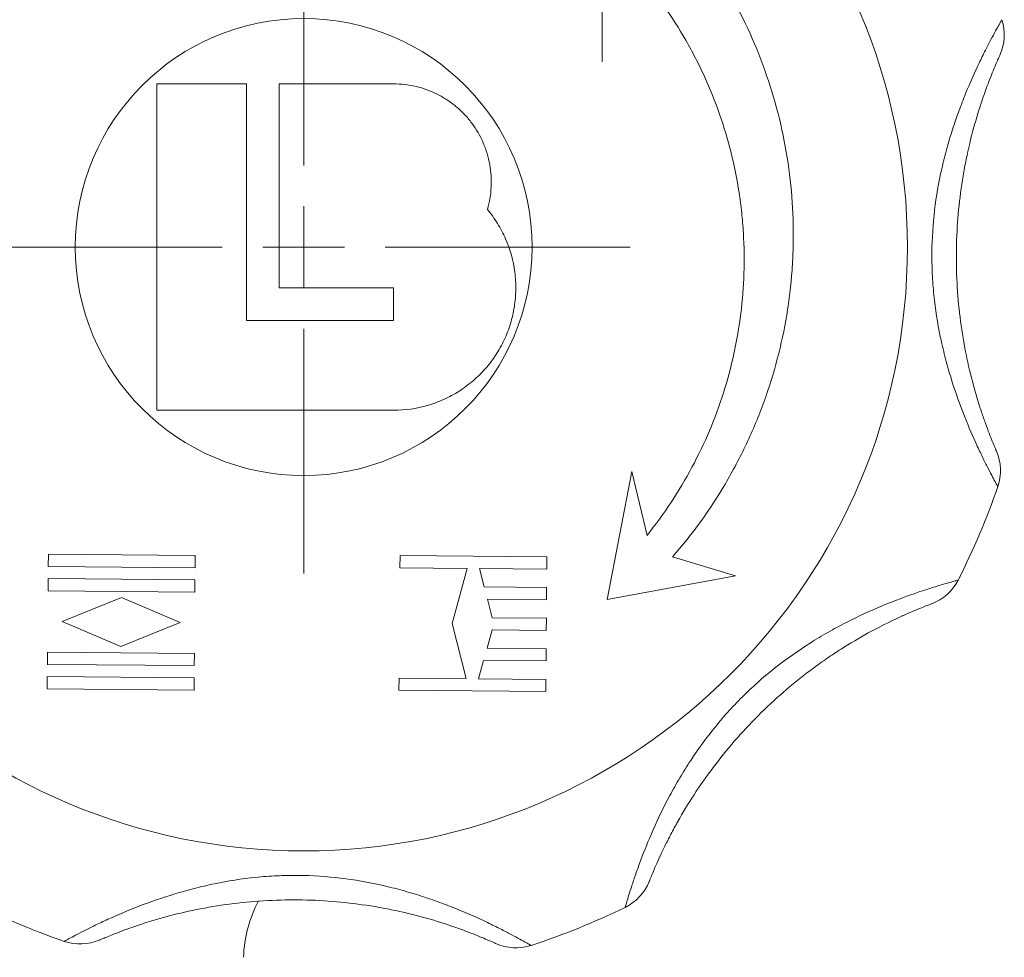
# Model space of a CAD drawing. Header units: millimetres. Extents: x 143 to 824, y 74 to 819.
# Tile 21 of 26: x 728 to 789, y 603 to 661. Entities that reach past the tile are written whole.
import ezdxf

# ---------------------------------------------------------------- set-up
doc = ezdxf.new("R2010")
doc.units = ezdxf.units.MM

# ---------------------------------------------------------------- blocks, each defined once
blk = doc.blocks.new('SW_CENTERMARKSYMBOL_9')
at = {"color": 0, "linetype": 'Continuous', "lineweight": 0}
for p, q in [((0, 2.5), (0, 4.65)), ((0, 0), (0, 2.5)), ((-2.5, 0), (-4.65, 0)), ((0, 0), (-2.5, 0)), ((0, 0), (2.5, 0)), ((0, 0), (0, -2.5)), ((2.5, 0), (4.65, 0)), ((0, -2.5), (0, -4.65))]:
    blk.add_line(p, q, dxfattribs=at)
blk = doc.blocks.new('SW_CENTERMARKSYMBOL_10')
at = {"color": 0, "linetype": 'Continuous', "lineweight": 0}
for p, q in [((0, 5), (0, 20)), ((0, 0), (0, 2.5)), ((-5, 0), (-20, 0)), ((0, 0), (-2.5, 0)), ((0, 0), (2.5, 0)), ((0, 0), (0, -2.5)), ((5, 0), (20, 0)), ((0, -5), (0, -20))]:
    blk.add_line(p, q, dxfattribs=at)

msp = doc.modelspace()

# ---------------------------------------------------------------- linework, layer by layer
at = {"color": 7, "linetype": 'Continuous', "lineweight": 15}
for p, q in [((736.88, 656.829), (736.88, 636.829)), ((742.38, 656.829), (736.88, 656.829)), ((742.38, 642.329), (742.38, 656.829)), ((744.38, 656.829), (744.38, 644.329)), ((751.38, 656.829), (744.38, 656.829)), ((744.38, 644.329), (751.38, 644.329)), ((751.38, 644.329), (751.38, 642.329)), ((751.38, 642.329), (742.38, 642.329)), ((736.88, 636.829), (751.38, 636.829)), ((766, 633.08), (764.472, 625.228)), ((766.92, 629.166), (766, 633.08)), ((730.234, 628.012), (730.227, 627.262)), ((739.233, 627.934), (730.234, 628.012)), ((739.227, 627.184), (739.233, 627.934)), ((751.788, 627.921), (751.782, 627.171)), ((760.788, 627.842), (751.788, 627.921)), ((760.781, 627.092), (760.788, 627.842)), ((772.337, 626.689), (768.487, 627.85)), ((730.227, 627.262), (739.227, 627.184)), ((751.782, 627.171), (755.906, 627.135)), ((755.906, 627.135), (754.973, 623.768)), ((756.656, 627.128), (760.781, 627.092)), ((756.948, 626.001), (756.656, 627.128)), ((730.22, 626.512), (730.214, 625.762)), ((739.22, 626.434), (730.22, 626.512)), ((739.214, 625.684), (739.22, 626.434)), ((764.472, 625.228), (772.337, 626.689)), ((730.214, 625.762), (739.214, 625.684)), ((760.771, 625.967), (756.948, 626.001)), ((760.765, 625.217), (760.771, 625.967)), ((734.71, 625.348), (731.076, 623.88)), ((738.319, 623.817), (734.71, 625.348)), ((757.142, 625.249), (760.765, 625.217)), ((757.434, 624.121), (757.142, 625.249)), ((760.755, 624.092), (757.434, 624.121)), ((760.749, 623.342), (760.755, 624.092)), ((731.076, 623.88), (734.684, 622.348)), ((734.684, 622.348), (738.319, 623.817)), ((754.973, 623.768), (755.848, 620.385)), ((757.116, 622.249), (757.427, 623.371)), ((757.427, 623.371), (760.749, 623.342)), ((760.739, 622.217), (757.116, 622.249)), ((760.732, 621.467), (760.739, 622.217)), ((730.181, 622.012), (730.175, 621.262)), ((739.181, 621.934), (730.181, 622.012)), ((739.174, 621.184), (739.181, 621.934)), ((756.597, 620.378), (756.909, 621.501)), ((756.909, 621.501), (760.732, 621.467)), ((730.175, 621.262), (739.174, 621.184)), ((730.168, 620.513), (730.162, 619.763)), ((739.168, 620.434), (730.168, 620.513)), ((739.161, 619.684), (739.168, 620.434)), ((751.723, 620.421), (751.716, 619.671)), ((755.848, 620.385), (751.723, 620.421)), ((760.722, 620.342), (756.597, 620.378)), ((760.716, 619.593), (760.722, 620.342)), ((730.162, 619.763), (739.161, 619.684)), ((751.716, 619.671), (760.716, 619.593))]:
    msp.add_line(p, q, dxfattribs=at)
for radius in [37, 14]:
    msp.add_circle((745.88, 646.829), radius, dxfattribs=at)
for centre, radius, start, end in [((785.816, 659.832), 3, 335.63513, 18.03507), ((785.583, 633.131), 3, 340.96493, 23.36487), ((745.88, 646.829), 45, 333.03507, 340.96493), ((783.314, 627.784), 3, 290.63513, 333.03507), ((764.268, 609.068), 3, 295.96493, 338.36487), ((745.88, 646.829), 45, 243.03507, 250.96493), ((750.189, 603.032), 8, 152.14541, 178), ((745.88, 646.829), 45, 288.03507, 295.96493), ((732.182, 607.125), 3, 250.96493, 293.36487), ((758.883, 606.892), 3, 245.63513, 288.03507)]:
    msp.add_arc(centre, radius, start, end, dxfattribs=at)
for points, knots in [([(768.487, 627.85), (769.712, 629.253), (770.788, 630.747), (772.188, 633.118), (772.618, 633.931), (773.21, 635.183), (773.398, 635.606), (773.755, 636.463), (773.925, 636.898), (774.716, 639.075), (775.181, 640.853), (775.632, 643.572), (775.741, 644.488), (775.842, 645.874), (775.865, 646.34), (775.889, 647.268), (775.89, 647.731), (775.843, 650.038), (775.636, 651.862), (775.076, 654.567), (774.847, 655.464), (774.302, 657.244), (773.991, 658.114), (772.943, 660.669), (772.093, 662.297), (770.591, 664.624), (770.049, 665.384), (768.901, 666.846), (768.293, 667.549), (767.652, 668.224)], [0, 0, 0, 0, 0.125, 0.125, 0.1875, 0.1875, 0.21875, 0.21875, 0.25, 0.25, 0.375, 0.375, 0.4375, 0.4375, 0.46875, 0.46875, 0.5, 0.5, 0.625, 0.625, 0.6875, 0.6875, 0.75, 0.75, 0.875, 0.875, 0.9375, 0.9375, 1, 1, 1, 1]), ([(764.756, 665.378), (765.951, 664.208), (767.02, 662.947), (768.441, 660.924), (768.885, 660.227), (769.503, 659.148), (769.701, 658.783), (770.082, 658.041), (770.265, 657.665), (771.128, 655.772), (771.672, 654.214), (772.271, 651.812), (772.434, 651.001), (772.624, 649.767), (772.678, 649.352), (772.766, 648.523), (772.8, 648.109), (772.924, 646.04), (772.871, 644.392), (772.566, 641.931), (772.426, 641.113), (772.068, 639.479), (771.852, 638.677), (771.1, 636.314), (770.459, 634.796), (769.285, 632.603), (768.856, 631.884), (767.936, 630.492), (767.444, 629.817), (766.92, 629.166)], [0, 0, 0, 0, 0.125, 0.125, 0.1875, 0.1875, 0.21875, 0.21875, 0.25, 0.25, 0.375, 0.375, 0.4375, 0.4375, 0.46875, 0.46875, 0.5, 0.5, 0.625, 0.625, 0.6875, 0.6875, 0.75, 0.75, 0.875, 0.875, 0.9375, 0.9375, 1, 1, 1, 1]), ([(788.419, 632.152), (788.419, 632.152), (788.361, 632.257), (788.193, 632.568), (788.123, 632.698), (787.962, 633.004), (787.87, 633.181), (787.667, 633.58), (787.556, 633.804), (787.32, 634.292), (787.195, 634.555), (786.811, 635.4), (786.536, 636.043), (786.005, 637.418), (785.747, 638.153), (785.393, 639.324), (785.28, 639.726), (785.073, 640.534), (784.978, 640.943), (784.722, 642.182), (784.589, 643.025), (784.457, 644.315), (784.424, 644.749), (784.383, 645.625), (784.375, 646.065), (784.386, 647.372), (784.443, 648.234), (784.647, 649.941), (784.795, 650.785), (785.077, 652.037), (785.18, 652.45), (785.402, 653.255), (785.52, 653.649), (785.768, 654.42), (785.898, 654.796), (786.166, 655.53), (786.306, 655.889), (786.724, 656.918), (787.004, 657.542), (787.404, 658.381), (787.534, 658.645), (787.778, 659.126), (787.892, 659.345), (788.101, 659.74), (788.196, 659.917), (788.364, 660.222), (788.435, 660.348), (788.55, 660.553), (788.594, 660.63), (788.654, 660.734), (788.669, 660.761), (788.669, 660.761)], [0, 0, 0, 0, 0.0625, 0.0625, 0.09375, 0.09375, 0.125, 0.125, 0.15625, 0.15625, 0.1875, 0.1875, 0.25, 0.25, 0.3125, 0.3125, 0.34375, 0.34375, 0.375, 0.375, 0.4375, 0.4375, 0.46875, 0.46875, 0.5, 0.5, 0.5625, 0.5625, 0.625, 0.625, 0.65625, 0.65625, 0.6875, 0.6875, 0.71875, 0.71875, 0.75, 0.75, 0.8125, 0.8125, 0.84375, 0.84375, 0.875, 0.875, 0.90625, 0.90625, 0.9375, 0.9375, 0.96875, 0.96875, 1, 1, 1, 1]), ([(788.549, 658.594), (788.549, 658.594), (788.538, 658.57), (788.496, 658.477), (788.465, 658.408), (788.385, 658.225), (788.335, 658.11), (788.218, 657.836), (788.152, 657.679), (788.009, 657.325), (787.931, 657.129), (787.767, 656.698), (787.68, 656.463), (787.418, 655.722), (787.238, 655.172), (786.891, 653.975), (786.728, 653.345), (786.512, 652.366), (786.445, 652.034), (786.319, 651.36), (786.261, 651.016), (786.106, 649.983), (786.027, 649.29), (785.916, 647.894), (785.885, 647.192), (785.872, 645.779), (785.891, 645.066), (785.978, 643.663), (786.046, 642.97), (786.226, 641.602), (786.34, 640.928), (786.608, 639.603), (786.759, 638.972), (787.001, 638.079), (787.084, 637.791), (787.252, 637.235), (787.338, 636.967), (787.505, 636.468), (787.586, 636.234), (787.743, 635.8), (787.819, 635.599), (787.957, 635.241), (788.02, 635.083), (788.131, 634.81), (788.179, 634.693), (788.296, 634.414), (788.337, 634.32), (788.337, 634.32)], [0, 0, 0, 0, 0.03125, 0.03125, 0.0625, 0.0625, 0.09375, 0.09375, 0.125, 0.125, 0.15625, 0.15625, 0.1875, 0.1875, 0.25, 0.25, 0.3125, 0.3125, 0.34375, 0.34375, 0.375, 0.375, 0.4375, 0.4375, 0.5, 0.5, 0.5625, 0.5625, 0.625, 0.625, 0.6875, 0.6875, 0.75, 0.75, 0.78125, 0.78125, 0.8125, 0.8125, 0.84375, 0.84375, 0.875, 0.875, 0.90625, 0.90625, 0.9375, 0.9375, 1, 1, 1, 1]), ([(757.136, 649.136), (757.268, 649.585), (757.346, 650.041), (757.396, 650.964), (757.367, 651.436), (757.244, 652.118), (757.19, 652.343), (757.057, 652.786), (756.976, 653.006), (756.697, 653.648), (756.465, 654.048), (756.048, 654.605), (755.897, 654.785), (755.577, 655.123), (755.408, 655.282), (755.053, 655.578), (754.868, 655.716), (754.48, 655.971), (754.276, 656.088), (753.652, 656.401), (753.218, 656.559), (752.541, 656.72), (752.31, 656.761), (751.847, 656.815), (751.614, 656.829), (751.38, 656.829)], [0, 0, 0, 0, 0.125, 0.125, 0.25, 0.25, 0.3125, 0.3125, 0.375, 0.375, 0.5, 0.5, 0.5625, 0.5625, 0.625, 0.625, 0.6875, 0.6875, 0.75, 0.75, 0.875, 0.875, 0.9375, 0.9375, 1, 1, 1, 1]), ([(751.38, 636.829), (752.094, 636.829), (752.791, 636.929), (753.812, 637.225), (754.149, 637.35), (754.793, 637.641), (755.103, 637.808), (755.699, 638.187), (755.987, 638.399), (756.527, 638.862), (756.778, 639.11), (757.244, 639.64), (757.458, 639.921), (757.849, 640.517), (758.023, 640.829), (758.322, 641.468), (758.449, 641.797), (758.656, 642.475), (758.736, 642.825), (758.845, 643.526), (758.875, 643.877), (758.884, 644.582), (758.864, 644.938), (758.726, 645.999), (758.538, 646.678), (758.112, 647.654), (757.946, 647.971), (757.573, 648.574), (757.365, 648.862), (757.136, 649.136)], [0, 0, 0, 0, 0.125, 0.125, 0.1875, 0.1875, 0.25, 0.25, 0.3125, 0.3125, 0.375, 0.375, 0.4375, 0.4375, 0.5, 0.5, 0.5625, 0.5625, 0.625, 0.625, 0.6875, 0.6875, 0.75, 0.75, 0.875, 0.875, 0.9375, 0.9375, 1, 1, 1, 1]), ([(765.582, 606.371), (765.582, 606.371), (765.615, 606.486), (765.716, 606.825), (765.758, 606.967), (765.861, 607.297), (765.921, 607.487), (766.06, 607.912), (766.139, 608.15), (766.317, 608.662), (766.416, 608.935), (766.741, 609.805), (767.002, 610.454), (767.598, 611.801), (767.936, 612.504), (768.513, 613.582), (768.718, 613.946), (769.143, 614.664), (769.365, 615.02), (770.06, 616.078), (770.562, 616.768), (771.381, 617.773), (771.664, 618.103), (772.255, 618.752), (772.56, 619.069), (773.492, 619.984), (774.142, 620.554), (775.493, 621.617), (776.194, 622.109), (777.279, 622.795), (777.644, 623.014), (778.371, 623.427), (778.733, 623.622), (779.453, 623.991), (779.811, 624.165), (780.519, 624.494), (780.872, 624.65), (781.895, 625.082), (782.535, 625.325), (783.411, 625.635), (783.689, 625.73), (784.202, 625.898), (784.437, 625.973), (784.864, 626.104), (785.057, 626.161), (785.391, 626.258), (785.531, 626.298), (785.756, 626.361), (785.842, 626.384), (785.958, 626.416), (785.988, 626.424), (785.988, 626.424)], [0, 0, 0, 0, 0.0625, 0.0625, 0.09375, 0.09375, 0.125, 0.125, 0.15625, 0.15625, 0.1875, 0.1875, 0.25, 0.25, 0.3125, 0.3125, 0.34375, 0.34375, 0.375, 0.375, 0.4375, 0.4375, 0.46875, 0.46875, 0.5, 0.5, 0.5625, 0.5625, 0.625, 0.625, 0.65625, 0.65625, 0.6875, 0.6875, 0.71875, 0.71875, 0.75, 0.75, 0.8125, 0.8125, 0.84375, 0.84375, 0.875, 0.875, 0.90625, 0.90625, 0.9375, 0.9375, 0.96875, 0.96875, 1, 1, 1, 1]), ([(784.371, 624.976), (784.371, 624.976), (784.347, 624.967), (784.251, 624.931), (784.18, 624.904), (783.994, 624.832), (783.878, 624.786), (783.601, 624.675), (783.443, 624.61), (783.092, 624.461), (782.898, 624.378), (782.477, 624.189), (782.249, 624.084), (781.54, 623.745), (781.024, 623.484), (779.932, 622.883), (779.372, 622.552), (778.527, 622.013), (778.244, 621.826), (777.679, 621.438), (777.395, 621.235), (776.555, 620.615), (776.008, 620.181), (774.943, 619.272), (774.425, 618.798), (773.417, 617.808), (772.926, 617.29), (771.995, 616.237), (771.553, 615.699), (770.714, 614.604), (770.317, 614.047), (769.569, 612.92), (769.23, 612.367), (768.77, 611.565), (768.625, 611.303), (768.351, 610.79), (768.222, 610.541), (767.987, 610.07), (767.879, 609.847), (767.684, 609.429), (767.595, 609.233), (767.439, 608.882), (767.372, 608.726), (767.257, 608.454), (767.209, 608.337), (767.094, 608.057), (767.057, 607.962), (767.057, 607.962)], [0, 0, 0, 0, 0.03125, 0.03125, 0.0625, 0.0625, 0.09375, 0.09375, 0.125, 0.125, 0.15625, 0.15625, 0.1875, 0.1875, 0.25, 0.25, 0.3125, 0.3125, 0.34375, 0.34375, 0.375, 0.375, 0.4375, 0.4375, 0.5, 0.5, 0.5625, 0.5625, 0.625, 0.625, 0.6875, 0.6875, 0.75, 0.75, 0.78125, 0.78125, 0.8125, 0.8125, 0.84375, 0.84375, 0.875, 0.875, 0.90625, 0.90625, 0.9375, 0.9375, 1, 1, 1, 1]), ([(731.203, 604.289), (731.203, 604.289), (731.308, 604.348), (731.619, 604.516), (731.749, 604.586), (732.056, 604.747), (732.232, 604.839), (732.631, 605.041), (732.855, 605.153), (733.343, 605.389), (733.606, 605.513), (734.451, 605.898), (735.095, 606.173), (736.469, 606.704), (737.204, 606.961), (738.375, 607.316), (738.777, 607.428), (739.586, 607.635), (739.994, 607.73), (741.234, 607.987), (742.077, 608.12), (743.366, 608.252), (743.8, 608.284), (744.677, 608.326), (745.116, 608.334), (746.423, 608.322), (747.285, 608.265), (748.992, 608.061), (749.836, 607.914), (751.088, 607.632), (751.501, 607.528), (752.307, 607.307), (752.701, 607.189), (753.471, 606.941), (753.847, 606.811), (754.581, 606.542), (754.94, 606.403), (755.969, 605.985), (756.593, 605.704), (757.432, 605.305), (757.696, 605.174), (758.178, 604.931), (758.397, 604.817), (758.791, 604.608), (758.968, 604.512), (759.273, 604.345), (759.4, 604.274), (759.604, 604.159), (759.681, 604.115), (759.785, 604.055), (759.812, 604.04), (759.812, 604.04)], [0, 0, 0, 0, 0.0625, 0.0625, 0.09375, 0.09375, 0.125, 0.125, 0.15625, 0.15625, 0.1875, 0.1875, 0.25, 0.25, 0.3125, 0.3125, 0.34375, 0.34375, 0.375, 0.375, 0.4375, 0.4375, 0.46875, 0.46875, 0.5, 0.5, 0.5625, 0.5625, 0.625, 0.625, 0.65625, 0.65625, 0.6875, 0.6875, 0.71875, 0.71875, 0.75, 0.75, 0.8125, 0.8125, 0.84375, 0.84375, 0.875, 0.875, 0.90625, 0.90625, 0.9375, 0.9375, 0.96875, 0.96875, 1, 1, 1, 1]), ([(757.646, 604.159), (757.646, 604.159), (757.622, 604.17), (757.528, 604.212), (757.459, 604.243), (757.276, 604.324), (757.162, 604.374), (756.887, 604.491), (756.73, 604.556), (756.377, 604.7), (756.181, 604.778), (755.749, 604.942), (755.514, 605.029), (754.773, 605.291), (754.224, 605.471), (753.027, 605.818), (752.396, 605.98), (751.418, 606.196), (751.086, 606.264), (750.411, 606.389), (750.067, 606.447), (749.035, 606.602), (748.341, 606.682), (746.946, 606.793), (746.243, 606.824), (744.831, 606.836), (744.118, 606.817), (742.715, 606.731), (742.021, 606.663), (740.654, 606.482), (739.979, 606.369), (738.654, 606.101), (738.023, 605.95), (737.131, 605.708), (736.842, 605.625), (736.286, 605.456), (736.019, 605.371), (735.519, 605.204), (735.286, 605.122), (734.852, 604.965), (734.651, 604.89), (734.293, 604.752), (734.135, 604.689), (733.861, 604.578), (733.744, 604.529), (733.465, 604.412), (733.372, 604.371), (733.372, 604.371)], [0, 0, 0, 0, 0.03125, 0.03125, 0.0625, 0.0625, 0.09375, 0.09375, 0.125, 0.125, 0.15625, 0.15625, 0.1875, 0.1875, 0.25, 0.25, 0.3125, 0.3125, 0.34375, 0.34375, 0.375, 0.375, 0.4375, 0.4375, 0.5, 0.5, 0.5625, 0.5625, 0.625, 0.625, 0.6875, 0.6875, 0.75, 0.75, 0.78125, 0.78125, 0.8125, 0.8125, 0.84375, 0.84375, 0.875, 0.875, 0.90625, 0.90625, 0.9375, 0.9375, 1, 1, 1, 1])]:
    msp.add_open_spline(points, degree=3, knots=knots, dxfattribs=at)

# ---------------------------------------------------------------- block references
at = {"color": 7, "linetype": 'Continuous', "lineweight": 0}
for name, p in [('SW_CENTERMARKSYMBOL_9', (764.167, 662.829)), ('SW_CENTERMARKSYMBOL_10', (745.88, 646.829))]:
    msp.add_blockref(name, p, dxfattribs=at)

doc.saveas('drawing.dxf')
